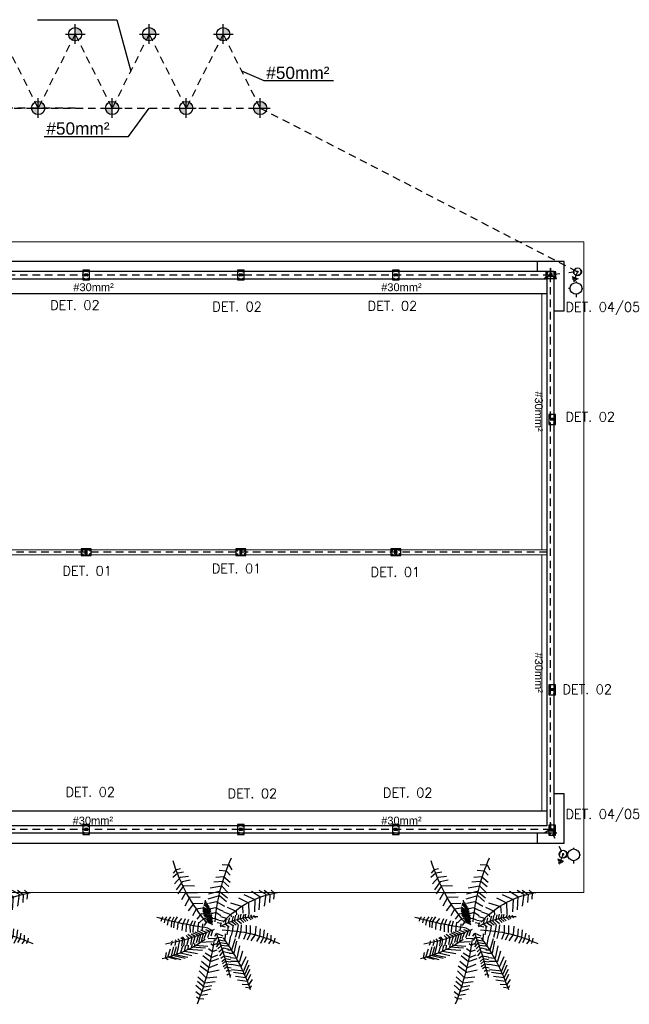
# Model space of a CAD drawing. Header units: metres. Extents: x 2092 to 2374, y -368 to -200.
# Tile 3 of 20: x 2115 to 2128, y -297 to -277. Entities that reach past the tile are written whole.
import ezdxf

# ---------------------------------------------------------------- set-up
doc = ezdxf.new("R2010")
doc.units = ezdxf.units.M
doc.header["$LTSCALE"] = 0.3
for name, pattern in [('1-PISO', [0.225, 0.125, -0.1]), ('DASHED', [19.05, 12.7, -6.35]), ('HIDDEN', [9.525, 6.35, -3.175]), ('TUBO_PARARAIO', [0.9, 0.3, -0.6])]:
    doc.linetypes.add(name, pattern=pattern)
doc.layers.get('0').update_dxf_attribs({"color": 251})
doc.layers.add('0.1', color=1, linetype='Continuous', lineweight=9)
for name, color, linetype in [('01', 8, 'Continuous'), ('ARQ-PIS', 1, 'Continuous'), ('ESQUADRIAS CORTE', 3, 'Continuous'), ('INCÊNDIO', 1, 'Continuous'), ('PROJEÇÃO', 6, 'HIDDEN'), ('SPDA cordoalha', 130, 'DASHED'), ('SPDA pontos', 10, 'Continuous'), ('SPDA Texto', 7, 'Continuous'), ('T1', 2, 'Continuous')]:
    doc.layers.add(name, color=color, linetype=linetype)
doc.styles.add('140CL', font='romans.shx', dxfattribs={"height": 21})
doc.styles.add('ARIAL', font='arial.ttf', dxfattribs={"height": 0.25})

# ---------------------------------------------------------------- blocks, each defined once
blk = doc.blocks.new('ty7t6')
at = {"color": 116}
for p, q in [((599554.4442, 8278661.3559), (599554.4816, 8278661.3608)), ((599554.4159, 8278661.245), (599554.4735, 8278661.2949)), ((599554.4162, 8278661.2974), (599554.4548, 8278661.3299)), ((599554.4198, 8278661.3428), (599554.4442, 8278661.3559)), ((599554.4548, 8278661.3299), (599554.513, 8278661.3201)), ((599554.4735, 8278661.2949), (599554.5425, 8278661.2765)), ((599554.43, 8278661.2094), (599554.4854, 8278661.2591)), ((599554.4322, 8278661.1748), (599554.4899, 8278661.2248)), ((599554.4854, 8278661.2591), (599554.5494, 8278661.2463)), ((599554.4899, 8278661.2248), (599554.5769, 8278661.2137)), ((599554.7658, 8278661.1986), (599554.8496, 8278661.2108)), ((599554.8038, 8278661.2352), (599554.8634, 8278661.239)), ((599554.8331, 8278661.26), (599554.8735, 8278661.268)), ((599554.8496, 8278661.2108), (599554.8774, 8278661.1513)), ((599554.8634, 8278661.239), (599554.8914, 8278661.1979)), ((599554.8735, 8278661.268), (599554.8836, 8278661.2482)), ((599554.4436, 8278661.124), (599554.5026, 8278661.1816)), ((599554.4514, 8278661.0826), (599554.5231, 8278661.1343)), ((599554.5026, 8278661.1816), (599554.5917, 8278661.1732)), ((599554.5231, 8278661.1343), (599554.6113, 8278661.1155)), ((599554.6698, 8278661.1267), (599554.6837, 8278661.1167)), ((599554.6759, 8278661.1565), (599554.6895, 8278661.1491)), ((599554.6837, 8278661.1167), (599554.7129, 8278661.1232)), ((599554.6895, 8278661.1491), (599554.7094, 8278661.1596)), ((599554.7143, 8278661.1128), (599554.8185, 8278661.1225)), ((599554.7315, 8278661.1348), (599554.8288, 8278661.1488)), ((599554.7486, 8278661.1673), (599554.8362, 8278661.1788)), ((599554.8185, 8278661.1225), (599554.855, 8278661.035)), ((599554.8288, 8278661.1488), (599554.8624, 8278661.0742)), ((599554.8362, 8278661.1788), (599554.873, 8278661.1085)), ((599554.1819, 8278661.0312), (599554.1591, 8278661.0181)), ((599554.251, 8278661.0292), (599554.1795, 8278661.0089)), ((599554.291, 8278661.0308), (599554.2085, 8278661.0072)), ((599554.4638, 8278661.0418), (599554.5282, 8278661.0951)), ((599554.4746, 8278660.9958), (599554.5372, 8278661.0439)), ((599554.5282, 8278661.0951), (599554.6007, 8278661.0672)), ((599554.5372, 8278661.0439), (599554.6092, 8278661.0209)), ((599554.6341, 8278661.0444), (599554.6648, 8278661.0207)), ((599554.6402, 8278661.0649), (599554.6658, 8278661.042)), ((599554.6449, 8278661.0866), (599554.6753, 8278661.0656)), ((599554.6563, 8278661.1052), (599554.6733, 8278661.0903)), ((599554.6648, 8278661.0207), (599554.7066, 8278661.0275)), ((599554.6658, 8278661.042), (599554.709, 8278661.0476)), ((599554.6733, 8278661.0903), (599554.711, 8278661.0992)), ((599554.6753, 8278661.0656), (599554.7125, 8278661.0691)), ((599554.7098, 8278661.0411), (599554.7838, 8278661.0415)), ((599554.714, 8278661.0667), (599554.7996, 8278661.0845)), ((599554.7838, 8278661.0415), (599554.8103, 8278660.9541)), ((599554.7996, 8278661.0845), (599554.8377, 8278661.0038)), ((599554.1591, 8278661.0181), (599554.1682, 8278660.969)), ((599554.1795, 8278661.0089), (599554.2009, 8278660.9385)), ((599554.2085, 8278661.0072), (599554.2302, 8278660.9212)), ((599554.3238, 8278661.0196), (599554.2307, 8278660.9973)), ((599554.2307, 8278660.9973), (599554.2525, 8278660.9178)), ((599554.3465, 8278661.0124), (599554.2524, 8278660.9919)), ((599554.2524, 8278660.9919), (599554.2711, 8278660.9156)), ((599554.3808, 8278660.9977), (599554.2858, 8278660.9761)), ((599554.2858, 8278660.9761), (599554.3046, 8278660.9126)), ((599554.43, 8278660.9812), (599554.3192, 8278660.9613)), ((599554.3192, 8278660.9613), (599554.331, 8278660.9106)), ((599554.4714, 8278660.9518), (599554.3494, 8278660.9432)), ((599554.4922, 8278660.9707), (599554.5513, 8278661.0084)), ((599554.5206, 8278660.9345), (599554.5552, 8278660.9615)), ((599554.5513, 8278661.0084), (599554.6013, 8278660.9899)), ((599554.5552, 8278660.9615), (599554.5951, 8278660.9467)), ((599554.6094, 8278660.9648), (599554.6478, 8278660.9303)), ((599554.6163, 8278660.9986), (599554.6451, 8278660.9602)), ((599554.625, 8278661.0181), (599554.6529, 8278660.9968)), ((599554.6451, 8278660.9602), (599554.6977, 8278660.971)), ((599554.6529, 8278660.9968), (599554.7056, 8278661.0063)), ((599554.6834, 8278660.9455), (599554.7183, 8278660.9474)), ((599554.6961, 8278660.9735), (599554.7386, 8278660.975)), ((599554.7036, 8278661.0126), (599554.7632, 8278661.0165)), ((599554.7183, 8278660.9474), (599554.7482, 8278660.8525)), ((599554.7386, 8278660.975), (599554.7592, 8278660.875)), ((599554.7632, 8278661.0165), (599554.7855, 8278660.914)), ((599554.2077, 8278660.9064), (599554.2199, 8278660.8796)), ((599554.2199, 8278660.8796), (599554.214, 8278660.8716)), ((599554.2403, 8278660.9107), (599554.2499, 8278660.8707)), ((599554.2499, 8278660.8707), (599554.242, 8278660.8642)), ((599554.2796, 8278660.87), (599554.2643, 8278660.8543)), ((599554.2695, 8278660.9145), (599554.2796, 8278660.87)), ((599554.2958, 8278660.9133), (599554.3044, 8278660.8604)), ((599554.3131, 8278660.9147), (599554.322, 8278660.86)), ((599554.3389, 8278660.9107), (599554.3556, 8278660.8497)), ((599554.3494, 8278660.9432), (599554.3533, 8278660.9071)), ((599554.3731, 8278660.9024), (599554.3843, 8278660.8434)), ((599554.4956, 8278660.933), (599554.3797, 8278660.9252)), ((599554.3797, 8278660.9252), (599554.3865, 8278660.8996)), ((599554.3922, 8278660.8967), (599554.41, 8278660.834)), ((599554.516, 8278660.9174), (599554.4054, 8278660.9094)), ((599554.4054, 8278660.9094), (599554.4075, 8278660.8932)), ((599554.4215, 8278660.8858), (599554.4371, 8278660.8265)), ((599554.4403, 8278660.8818), (599554.4577, 8278660.8164)), ((599554.4486, 8278660.8857), (599554.4475, 8278660.8801)), ((599554.5549, 8278660.8794), (599554.4486, 8278660.8857)), ((599554.4633, 8278660.873), (599554.479, 8278660.8127)), ((599554.5589, 8278660.9093), (599554.5416, 8278660.8951)), ((599554.5858, 8278660.8972), (599554.5589, 8278660.9093)), ((599554.5792, 8278660.8686), (599554.5956, 8278660.8392)), ((599554.5898, 8278660.9227), (599554.6209, 8278660.8859)), ((599554.5911, 8278660.9031), (599554.6078, 8278660.8618)), ((599554.6004, 8278660.9372), (599554.6332, 8278660.9073)), ((599554.6078, 8278660.8618), (599554.6567, 8278660.8709)), ((599554.6209, 8278660.8859), (599554.669, 8278660.8922)), ((599554.6332, 8278660.9073), (599554.6737, 8278660.9139)), ((599554.6478, 8278660.9303), (599554.6901, 8278660.9424)), ((599554.6606, 8278660.87), (599554.6644, 8278660.8126)), ((599554.6743, 8278660.91), (599554.6924, 8278660.915)), ((599554.6924, 8278660.915), (599554.7089, 8278660.8276)), ((599554.8488, 8278660.8617), (599554.8756, 8278660.8099)), ((599554.8803, 8278660.8698), (599554.916, 8278660.8178)), ((599554.927, 8278660.8772), (599554.9525, 8278660.8357)), ((599554.9629, 8278660.8911), (599554.9855, 8278660.8426)), ((599554.9938, 8278660.8846), (599555.0115, 8278660.8553)), ((599555.0288, 8278660.8957), (599555.05, 8278660.8682)), ((599555.05, 8278660.8682), (599555.0485, 8278660.8219)), ((599555.0666, 8278660.8941), (599555.0766, 8278660.8756)), ((599555.0766, 8278660.8756), (599555.0826, 8278660.8488)), ((599554.3044, 8278660.8604), (599554.2889, 8278660.8465)), ((599554.3012, 8278660.785), (599554.3062, 8278660.7334)), ((599554.322, 8278660.86), (599554.3024, 8278660.8364)), ((599554.3556, 8278660.8497), (599554.3327, 8278660.8248)), ((599554.334, 8278660.7947), (599554.336, 8278660.7392)), ((599554.3843, 8278660.8434), (599554.3483, 8278660.8186)), ((599554.369, 8278660.8002), (599554.3681, 8278660.747)), ((599554.41, 8278660.834), (599554.376, 8278660.8139)), ((599554.4371, 8278660.8265), (599554.3905, 8278660.803)), ((599554.3932, 8278660.7952), (599554.3961, 8278660.7534)), ((599554.4577, 8278660.8164), (599554.4095, 8278660.7973)), ((599554.4311, 8278660.7919), (599554.4339, 8278660.7574)), ((599554.479, 8278660.8127), (599554.4357, 8278660.7907)), ((599554.505, 8278660.8006), (599554.4572, 8278660.7797)), ((599554.4677, 8278660.7792), (599554.4739, 8278660.759)), ((599554.4844, 8278660.8519), (599554.505, 8278660.8006)), ((599554.4962, 8278660.7747), (599554.5334, 8278660.7906)), ((599554.5334, 8278660.7906), (599554.5133, 8278660.8447)), ((599554.5166, 8278660.7655), (599554.5544, 8278660.7832)), ((599554.5176, 8278660.8517), (599554.58, 8278660.8479)), ((599554.5544, 8278660.7832), (599554.5404, 8278660.8309)), ((599554.5742, 8278660.8325), (599554.5898, 8278660.8062)), ((599554.5898, 8278660.8062), (599554.6409, 8278660.8293)), ((599554.5956, 8278660.8392), (599554.6353, 8278660.843)), ((599554.6785, 8278660.8197), (599554.6861, 8278660.7706)), ((599554.7141, 8278660.8257), (599554.7262, 8278660.7811)), ((599554.7262, 8278660.7811), (599554.7297, 8278660.7447)), ((599554.7498, 8278660.8408), (599554.7643, 8278660.7874)), ((599554.7643, 8278660.7874), (599554.7741, 8278660.732)), ((599554.7772, 8278660.8523), (599554.796, 8278660.785)), ((599554.796, 8278660.785), (599554.7998, 8278660.7367)), ((599554.8179, 8278660.8577), (599554.84, 8278660.8039)), ((599554.84, 8278660.8039), (599554.841, 8278660.7382)), ((599554.8756, 8278660.8099), (599554.8755, 8278660.7427)), ((599554.916, 8278660.8178), (599554.9212, 8278660.7487)), ((599554.9525, 8278660.8357), (599554.9587, 8278660.7694)), ((599554.9855, 8278660.8426), (599554.9915, 8278660.7776)), ((599555.0115, 8278660.8553), (599555.0218, 8278660.8053)), ((599554.1242, 8278660.7042), (599554.1309, 8278660.6794)), ((599554.1519, 8278660.7197), (599554.1574, 8278660.6902)), ((599554.1774, 8278660.7377), (599554.1855, 8278660.6957)), ((599554.1855, 8278660.6957), (599554.2055, 8278660.6699)), ((599554.2107, 8278660.7567), (599554.2128, 8278660.7075)), ((599554.2128, 8278660.7075), (599554.2335, 8278660.669)), ((599554.2302, 8278660.761), (599554.2342, 8278660.7103)), ((599554.2342, 8278660.7103), (599554.2613, 8278660.6699)), ((599554.2616, 8278660.7743), (599554.2648, 8278660.7234)), ((599554.2648, 8278660.7234), (599554.2972, 8278660.6819)), ((599554.3062, 8278660.7334), (599554.3284, 8278660.6832)), ((599554.336, 8278660.7392), (599554.3548, 8278660.6885)), ((599554.3681, 8278660.747), (599554.3893, 8278660.6985)), ((599554.3961, 8278660.7534), (599554.4122, 8278660.7033)), ((599554.4339, 8278660.7574), (599554.4389, 8278660.7123)), ((599554.4849, 8278660.6805), (599554.4441, 8278660.72)), ((599554.4739, 8278660.759), (599554.4743, 8278660.7289)), ((599554.4867, 8278660.7405), (599554.5084, 8278660.7086)), ((599554.4883, 8278660.677), (599554.5404, 8278660.7073)), ((599554.5034, 8278660.6997), (599554.5417, 8278660.7176)), ((599554.5161, 8278660.7131), (599554.5463, 8278660.7272)), ((599554.5404, 8278660.7073), (599554.554, 8278660.6682)), ((599554.5417, 8278660.7176), (599554.554, 8278660.6805)), ((599554.5463, 8278660.7272), (599554.5575, 8278660.6983)), ((599554.6058, 8278660.6968), (599554.573, 8278660.6824)), ((599554.5935, 8278660.7178), (599554.6253, 8278660.7211)), ((599554.6084, 8278660.6969), (599554.6435, 8278660.7024)), ((599554.6253, 8278660.7211), (599554.6219, 8278660.7271)), ((599554.6653, 8278660.7556), (599554.6224, 8278660.7436)), ((599554.6224, 8278660.7436), (599554.6321, 8278660.7156)), ((599554.6435, 8278660.7024), (599554.6449, 8278660.7117)), ((599554.6625, 8278660.7289), (599554.6952, 8278660.7528)), ((599554.6639, 8278660.7268), (599554.6706, 8278660.6912)), ((599554.6861, 8278660.7706), (599554.6866, 8278660.7483)), ((599554.6883, 8278660.7154), (599554.7337, 8278660.7443)), ((599554.697, 8278660.6779), (599554.6883, 8278660.7154)), ((599554.7169, 8278660.709), (599554.7531, 8278660.7351)), ((599554.7299, 8278660.6626), (599554.7169, 8278660.709)), ((599554.738, 8278660.7029), (599554.7682, 8278660.7292)), ((599554.7493, 8278660.6557), (599554.738, 8278660.7029)), ((599554.7985, 8278660.7274), (599554.7679, 8278660.7023)), ((599554.7679, 8278660.7023), (599554.7771, 8278660.6508)), ((599554.8201, 8278660.7157), (599554.7888, 8278660.6866)), ((599554.8363, 8278660.7073), (599554.8095, 8278660.6814)), ((599554.8534, 8278660.7016), (599554.8289, 8278660.6773)), ((599554.1309, 8278660.6794), (599554.1411, 8278660.6679)), ((599554.1574, 8278660.6902), (599554.1707, 8278660.6691)), ((599554.3939, 8278660.5588), (599554.3505, 8278660.618)), ((599554.4188, 8278660.6045), (599554.3877, 8278660.6603)), ((599554.4587, 8278660.6446), (599554.4245, 8278660.6875)), ((599554.4797, 8278660.6474), (599554.4587, 8278660.6446)), ((599554.4742, 8278660.6085), (599554.5207, 8278660.6414)), ((599554.4744, 8278660.5989), (599554.5212, 8278660.6252)), ((599554.4747, 8278660.6214), (599554.5253, 8278660.6594)), ((599554.4768, 8278660.6373), (599554.5323, 8278660.6754)), ((599554.4809, 8278660.6553), (599554.5369, 8278660.6934)), ((599554.5207, 8278660.6414), (599554.5401, 8278660.5985)), ((599554.5212, 8278660.6252), (599554.5333, 8278660.5898)), ((599554.5253, 8278660.6594), (599554.5418, 8278660.6145)), ((599554.5323, 8278660.6754), (599554.5484, 8278660.6332)), ((599554.5369, 8278660.6934), (599554.5507, 8278660.6526)), ((599554.5818, 8278660.6314), (599554.5473, 8278660.6421)), ((599554.573, 8278660.6824), (599554.553, 8278660.6843)), ((599554.6468, 8278660.6248), (599554.5806, 8278660.5915)), ((599554.6256, 8278660.6596), (599554.5818, 8278660.6314)), ((599554.6212, 8278660.6652), (599554.6726, 8278660.6797)), ((599554.647, 8278660.6265), (599554.7098, 8278660.6487)), ((599554.6726, 8278660.6797), (599554.675, 8278660.6907)), ((599554.6796, 8278660.5859), (599554.7542, 8278660.6198)), ((599554.7098, 8278660.6487), (599554.713, 8278660.6693)), ((599554.7542, 8278660.6198), (599554.7568, 8278660.6532)), ((599554.7888, 8278660.6866), (599554.7967, 8278660.6455)), ((599554.8066, 8278660.5828), (599554.8112, 8278660.6383)), ((599554.8095, 8278660.6814), (599554.8203, 8278660.6472)), ((599554.8289, 8278660.6773), (599554.8368, 8278660.6454)), ((599554.8806, 8278660.6946), (599554.8548, 8278660.6715)), ((599554.8548, 8278660.6715), (599554.8643, 8278660.6464)), ((599554.8581, 8278660.5521), (599554.8606, 8278660.6422)), ((599554.8945, 8278660.6845), (599554.8784, 8278660.664)), ((599554.8784, 8278660.664), (599554.8863, 8278660.6506)), ((599554.9168, 8278660.677), (599554.9034, 8278660.6647)), ((599554.9034, 8278660.6647), (599554.9071, 8278660.6546)), ((599554.9119, 8278660.5217), (599554.9079, 8278660.626)), ((599554.3602, 8278660.507), (599554.3222, 8278660.5794)), ((599554.4725, 8278660.5566), (599554.3939, 8278660.5588)), ((599554.4721, 8278660.5965), (599554.4188, 8278660.6045)), ((599554.4748, 8278660.5833), (599554.513, 8278660.6101)), ((599554.4814, 8278660.5657), (599554.5144, 8278660.5913)), ((599554.4844, 8278660.5548), (599554.5098, 8278660.5694)), ((599554.4884, 8278660.5408), (599554.5057, 8278660.5515)), ((599554.5057, 8278660.5515), (599554.5082, 8278660.5451)), ((599554.5098, 8278660.5694), (599554.5154, 8278660.5544)), ((599554.513, 8278660.6101), (599554.5278, 8278660.5784)), ((599554.5144, 8278660.5913), (599554.5203, 8278660.5668)), ((599554.5893, 8278660.5411), (599554.5237, 8278660.5566)), ((599554.5806, 8278660.5915), (599554.5398, 8278660.6008)), ((599554.6589, 8278660.5804), (599554.5893, 8278660.5411)), ((599554.6146, 8278660.4879), (599554.6719, 8278660.5402)), ((599554.7064, 8278660.5497), (599554.8066, 8278660.5828)), ((599554.7735, 8278660.5087), (599554.8581, 8278660.5521)), ((599554.9532, 8278660.4972), (599554.9458, 8278660.6085)), ((599555.0031, 8278660.4788), (599554.99, 8278660.5793)), ((599555.0385, 8278660.4809), (599555.0346, 8278660.5477)), ((599554.3113, 8278660.4084), (599554.2646, 8278660.4746)), ((599554.3273, 8278660.4678), (599554.2929, 8278660.5244)), ((599554.4247, 8278660.4681), (599554.3273, 8278660.4678)), ((599554.4509, 8278660.5039), (599554.3602, 8278660.507)), ((599554.5181, 8278660.5177), (599554.6146, 8278660.4879)), ((599554.5211, 8278660.4757), (599554.6098, 8278660.4524)), ((599554.6098, 8278660.4524), (599554.6807, 8278660.509)), ((599554.6298, 8278660.4076), (599554.6906, 8278660.4704)), ((599554.82, 8278660.4798), (599554.9119, 8278660.5217)), ((599554.8829, 8278660.4531), (599554.9532, 8278660.4972)), ((599554.9459, 8278660.4439), (599555.0031, 8278660.4788)), ((599554.9886, 8278660.4444), (599555.0385, 8278660.4809)), ((599555.048, 8278660.4448), (599555.0738, 8278660.4656)), ((599555.0738, 8278660.4656), (599555.0691, 8278660.5198)), ((599554.2826, 8278660.3373), (599554.2352, 8278660.3909)), ((599554.2991, 8278660.3744), (599554.2501, 8278660.4403)), ((599554.3674, 8278660.3608), (599554.2991, 8278660.3744)), ((599554.4029, 8278660.41), (599554.3113, 8278660.4084)), ((599554.5349, 8278660.4251), (599554.6298, 8278660.4076)), ((599554.5653, 8278660.3742), (599554.642, 8278660.3693)), ((599554.642, 8278660.3693), (599554.6932, 8278660.4134)), ((599554.6474, 8278660.3276), (599554.7027, 8278660.3772)), ((599554.2637, 8278660.2999), (599554.2209, 8278660.3367)), ((599554.2512, 8278660.2684), (599554.223, 8278660.3021)), ((599554.3124, 8278660.2913), (599554.2637, 8278660.2999)), ((599554.3526, 8278660.329), (599554.2826, 8278660.3373)), ((599554.5824, 8278660.3341), (599554.6474, 8278660.3276)), ((599554.6115, 8278660.2755), (599554.6694, 8278660.2815)), ((599554.6694, 8278660.2815), (599554.7034, 8278660.3174)), ((599554.2509, 8278660.2708), (599554.2855, 8278660.2604)), ((599554.6365, 8278660.2289), (599554.6933, 8278660.2313)), ((599554.6933, 8278660.2313), (599554.7165, 8278660.2717))]:
    blk.add_line(p, q, dxfattribs=at)
at = {"color": 96}
for centre, radius, start, end in [((599552.1093, 8278660.5051), 2.4847, 8.17971, 21.25162), ((599553.3602, 8278661.7978), 1.5984, 323.4043, 341.17247), ((599551.5761, 8278661.9528), 3.2221, 339.13465, 346.09316), ((599553.893, 8278660.0066), 1.0434, 54.91439, 76.73616), ((599553.7813, 8278658.8969), 2.0374, 67.27884, 79.28907), ((599554.6024, 8278661.9944), 1.2155, 271.67042, 295.20766), ((599554.9203, 8278657.7707), 3.02, 97.68198, 106.02401), ((599555.6215, 8278659.7735), 1.4603, 139.50921, 163.12504), ((599555.6422, 8278660.3178), 1.1649, 158.78235, 169.61166), ((599556.2847, 8278660.8577), 1.7142, 184.95232, 203.63883), ((599554.9416, 8278661.2995), 0.6348, 239.7911, 269.64354), ((599555.2376, 8278661.2586), 0.8066, 222.61159, 261.59031)]:
    blk.add_arc(centre, radius, start, end, dxfattribs=at)
blk = doc.blocks.new('*U299', base_point=(-4289.011, 8441.736))
for p, q in [((-4289.029, 8441.76), (-4289.029, 8441.768)), ((-4289.029, 8441.754), (-4289.029, 8441.76)), ((-4289.029, 8441.704), (-4289.029, 8441.754)), ((-4289.027, 8441.704), (-4289.027, 8441.768)), ((-4289.021, 8441.704), (-4289.021, 8441.768)), ((-4289.021, 8441.768), (-4289.017, 8441.765)), ((-4289.017, 8441.708), (-4289.021, 8441.704)), ((-4289.017, 8441.765), (-4289.017, 8441.708)), ((-4289.004, 8441.765), (-4289.001, 8441.768)), ((-4289.004, 8441.708), (-4289.004, 8441.765)), ((-4289.004, 8441.708), (-4289.001, 8441.704)), ((-4289.001, 8441.704), (-4289.001, 8441.768)), ((-4288.994, 8441.704), (-4288.994, 8441.768)), ((-4288.992, 8441.704), (-4288.992, 8441.768))]:
    blk.add_line(p, q)
for points in [[(-4289.112, 8441.669), (-4288.909, 8441.669), (-4288.909, 8441.804), (-4289.112, 8441.804)], [(-4289.09, 8441.785), (-4289.094, 8441.777), (-4289.09, 8441.768), (-4289.08, 8441.768), (-4289.075, 8441.777), (-4289.08, 8441.785)], [(-4289.09, 8441.687), (-4289.094, 8441.696), (-4289.09, 8441.704), (-4289.08, 8441.704), (-4289.075, 8441.696), (-4289.08, 8441.687)], [(-4288.932, 8441.785), (-4288.927, 8441.777), (-4288.932, 8441.768), (-4288.941, 8441.768), (-4288.946, 8441.777), (-4288.941, 8441.785)], [(-4288.932, 8441.687), (-4288.927, 8441.696), (-4288.932, 8441.704), (-4288.941, 8441.704), (-4288.946, 8441.696), (-4288.941, 8441.687)]]:
    blk.add_lwpolyline(points, close=True)
for centre, radius, start, end in [((-4289.028, 8441.768), 0.00101, 326.3184, 213.6986), ((-4289.028, 8441.704), 0.000906, 157.7595, 22.2575), ((-4289.024, 8441.768), 0.00336, 175.2449, 4.7722), ((-4289.024, 8441.704), 0.00335, 0.0085, 180.0085), ((-4289.011, 8441.764), 0.00672, 3.8226, 176.1944), ((-4289.011, 8441.708), 0.00671, 180.0085, 0.0085), ((-4288.997, 8441.768), 0.00335, 180.0085, 0.0085), ((-4288.997, 8441.704), 0.00335, 0.0085, 180.0085), ((-4288.993, 8441.769), 0.00103, 324.2594, 215.7576), ((-4288.993, 8441.704), 0.000974, 149.4293, 30.5877)]:
    blk.add_arc(centre, radius, start, end)
blk = doc.blocks.new('*U531', base_point=(-4279.634, 8450.038))
at = {"linetype": 'Continuous'}
for p, q in [((-4279.616, 8449.891), (-4279.741, 8449.939)), ((-4279.641, 8449.873), (-4279.734, 8449.91)), ((-4279.678, 8449.915), (-4279.639, 8450.016)), ((-4279.665, 8449.856), (-4279.728, 8449.88)), ((-4279.69, 8449.839), (-4279.721, 8449.851))]:
    blk.add_line(p, q, dxfattribs=at)
at = {"linetype": 'Continuous', "const_width": 0.0246}
blk.add_lwpolyline([(-4279.623, 8450.044, 1), (-4279.644, 8450.032, 1)], format="xyb", close=True, dxfattribs=at)
blk.add_circle((-4279.634, 8450.038), 0.08)
at = {"linetype": '1-PISO', "ltscale": 0.5}
blk.add_circle((-4279.634, 8450.038), 0.07, dxfattribs=at)
blk = doc.blocks.new('*U555', base_point=(-4270.176, 8473.136))
blk.add_hatch(color=256).paths.add_polyline_path([(-4270.163, 8473.114, 1), (-4270.188, 8473.157, 1)])
at = {"linetype": 'Continuous'}
for p, q in [((-4270.175, 8473.276), (-4270.178, 8473.269)), ((-4270.178, 8473.161), (-4270.178, 8473.269)), ((-4270.171, 8473.16), (-4270.171, 8473.27)), ((-4270.298, 8473.067), (-4270.29, 8473.067)), ((-4270.199, 8473.127), (-4270.294, 8473.073)), ((-4270.196, 8473.121), (-4270.29, 8473.067)), ((-4270.157, 8473.119), (-4270.062, 8473.065)), ((-4270.153, 8473.126), (-4270.059, 8473.071)), ((-4270.055, 8473.065), (-4270.059, 8473.071))]:
    blk.add_line(p, q, dxfattribs=at)
for p, q in [((-4270.175, 8473.276), (-4270.171, 8473.27)), ((-4270.175, 8473.16), (-4270.175, 8473.276)), ((-4270.175, 8473.16), (-4270.175, 8473.276)), ((-4270.198, 8473.124), (-4270.298, 8473.067)), ((-4270.198, 8473.124), (-4270.298, 8473.067)), ((-4270.298, 8473.067), (-4270.294, 8473.073)), ((-4270.155, 8473.123), (-4270.055, 8473.065)), ((-4270.155, 8473.123), (-4270.055, 8473.065)), ((-4270.055, 8473.065), (-4270.062, 8473.065))]:
    blk.add_line(p, q)
for start, end in [(119.4874, 299.4874), (299.4874, 119.4874)]:
    blk.add_arc((-4270.176, 8473.136), 0.025, start, end, dxfattribs=at)
blk = doc.blocks.new('*U634', base_point=(-4267.864, 8466.747))
at = {"linetype": 'ByBlock'}
blk.add_lwpolyline([(-4267.864, 8466.747), (-4268.306, 8466.694)], dxfattribs=at)
blk = doc.blocks.new('*U272', base_point=(-4326.845, 8432.823))
for p, q in [((-4326.863, 8432.846), (-4326.863, 8432.855)), ((-4326.863, 8432.841), (-4326.863, 8432.846)), ((-4326.863, 8432.791), (-4326.863, 8432.841)), ((-4326.862, 8432.791), (-4326.862, 8432.855)), ((-4326.855, 8432.791), (-4326.855, 8432.855)), ((-4326.855, 8432.855), (-4326.852, 8432.851)), ((-4326.852, 8432.794), (-4326.855, 8432.791)), ((-4326.852, 8432.851), (-4326.852, 8432.794)), ((-4326.838, 8432.851), (-4326.835, 8432.855)), ((-4326.838, 8432.794), (-4326.838, 8432.851)), ((-4326.838, 8432.794), (-4326.835, 8432.791)), ((-4326.835, 8432.791), (-4326.835, 8432.855)), ((-4326.828, 8432.791), (-4326.828, 8432.855)), ((-4326.826, 8432.791), (-4326.826, 8432.855))]:
    blk.add_line(p, q)
for points in [[(-4326.946, 8432.755), (-4326.744, 8432.755), (-4326.744, 8432.89), (-4326.946, 8432.89)], [(-4326.924, 8432.872), (-4326.929, 8432.863), (-4326.924, 8432.855), (-4326.914, 8432.855), (-4326.91, 8432.863), (-4326.914, 8432.872)], [(-4326.924, 8432.774), (-4326.929, 8432.782), (-4326.924, 8432.791), (-4326.914, 8432.791), (-4326.91, 8432.782), (-4326.914, 8432.774)], [(-4326.766, 8432.872), (-4326.761, 8432.863), (-4326.766, 8432.855), (-4326.775, 8432.855), (-4326.78, 8432.863), (-4326.775, 8432.872)], [(-4326.766, 8432.774), (-4326.761, 8432.782), (-4326.766, 8432.791), (-4326.775, 8432.791), (-4326.78, 8432.782), (-4326.775, 8432.774)]]:
    blk.add_lwpolyline(points, close=True)
for centre, radius, start, end in [((-4326.862, 8432.855), 0.00101, 326.3184, 213.6986), ((-4326.862, 8432.791), 0.000906, 157.7595, 22.2575), ((-4326.858, 8432.854), 0.00336, 175.2449, 4.7722), ((-4326.858, 8432.791), 0.00335, 0.0085, 180.0085), ((-4326.845, 8432.851), 0.00672, 3.8226, 176.1944), ((-4326.845, 8432.794), 0.00671, 180.0085, 0.0085), ((-4326.831, 8432.855), 0.00335, 180.0085, 0.0085), ((-4326.831, 8432.791), 0.00335, 0.0085, 180.0085), ((-4326.827, 8432.855), 0.00103, 324.2594, 215.7576), ((-4326.827, 8432.791), 0.000974, 149.4293, 30.5877)]:
    blk.add_arc(centre, radius, start, end)
blk = doc.blocks.new('*U527', base_point=(-4288.273, 8439.958))
at = {"linetype": 'Continuous'}
for p, q in [((-4288.318, 8439.835), (-4288.278, 8439.937)), ((-4288.256, 8439.811), (-4288.38, 8439.86)), ((-4288.28, 8439.794), (-4288.374, 8439.83)), ((-4288.305, 8439.777), (-4288.367, 8439.801)), ((-4288.33, 8439.759), (-4288.361, 8439.772))]:
    blk.add_line(p, q, dxfattribs=at)
at = {"linetype": 'Continuous', "const_width": 0.0246}
blk.add_lwpolyline([(-4288.263, 8439.965, 1), (-4288.284, 8439.952, 1)], format="xyb", close=True, dxfattribs=at)
blk.add_circle((-4288.273, 8439.958), 0.08)
at = {"linetype": '1-PISO', "ltscale": 0.5}
blk.add_circle((-4288.273, 8439.958), 0.07, dxfattribs=at)
blk = doc.blocks.new('*U559', base_point=(-4271.76, 8446.909))
blk.add_hatch(color=256).paths.add_polyline_path([(-4271.747, 8446.887, 1), (-4271.772, 8446.93, 1)])
for p, q in [((-4271.781, 8446.897), (-4271.881, 8446.84)), ((-4271.781, 8446.897), (-4271.881, 8446.84)), ((-4271.759, 8446.933), (-4271.758, 8447.048)), ((-4271.759, 8446.933), (-4271.758, 8447.048)), ((-4271.758, 8447.048), (-4271.755, 8447.043)), ((-4271.739, 8446.895), (-4271.639, 8446.838)), ((-4271.739, 8446.895), (-4271.639, 8446.838)), ((-4271.881, 8446.84), (-4271.877, 8446.846)), ((-4271.639, 8446.838), (-4271.646, 8446.838))]:
    blk.add_line(p, q)
at = {"linetype": 'Continuous'}
for p, q in [((-4271.783, 8446.9), (-4271.877, 8446.846)), ((-4271.78, 8446.894), (-4271.874, 8446.84)), ((-4271.758, 8447.048), (-4271.762, 8447.042)), ((-4271.762, 8446.933), (-4271.762, 8447.042)), ((-4271.755, 8446.933), (-4271.755, 8447.043)), ((-4271.741, 8446.892), (-4271.646, 8446.838)), ((-4271.737, 8446.898), (-4271.643, 8446.844)), ((-4271.881, 8446.84), (-4271.874, 8446.84)), ((-4271.639, 8446.838), (-4271.643, 8446.844))]:
    blk.add_line(p, q, dxfattribs=at)
for start, end in [(119.4874, 299.4874), (299.4874, 119.4874)]:
    blk.add_arc((-4271.76, 8446.909), 0.025, start, end, dxfattribs=at)
blk = doc.blocks.new('*U630', base_point=(-4268.444, 8447.088))
at = {"linetype": 'ByBlock'}
blk.add_lwpolyline([(-4268.444, 8447.088), (-4268.65, 8447.497)], dxfattribs=at)
blk = doc.blocks.new('*U260', base_point=(-4326.845, 8432.823))
for p, q in [((-4326.863, 8432.846), (-4326.863, 8432.855)), ((-4326.863, 8432.841), (-4326.863, 8432.846)), ((-4326.863, 8432.791), (-4326.863, 8432.841)), ((-4326.862, 8432.791), (-4326.862, 8432.855)), ((-4326.855, 8432.791), (-4326.855, 8432.855)), ((-4326.855, 8432.855), (-4326.852, 8432.851)), ((-4326.852, 8432.794), (-4326.855, 8432.791)), ((-4326.852, 8432.851), (-4326.852, 8432.794)), ((-4326.838, 8432.851), (-4326.835, 8432.855)), ((-4326.838, 8432.794), (-4326.838, 8432.851)), ((-4326.838, 8432.794), (-4326.835, 8432.791)), ((-4326.835, 8432.791), (-4326.835, 8432.855)), ((-4326.828, 8432.791), (-4326.828, 8432.855)), ((-4326.826, 8432.791), (-4326.826, 8432.855))]:
    blk.add_line(p, q)
for points in [[(-4326.946, 8432.755), (-4326.744, 8432.755), (-4326.744, 8432.89), (-4326.946, 8432.89)], [(-4326.924, 8432.872), (-4326.929, 8432.863), (-4326.924, 8432.855), (-4326.914, 8432.855), (-4326.91, 8432.863), (-4326.914, 8432.872)], [(-4326.924, 8432.774), (-4326.929, 8432.782), (-4326.924, 8432.791), (-4326.914, 8432.791), (-4326.91, 8432.782), (-4326.914, 8432.774)], [(-4326.766, 8432.872), (-4326.761, 8432.863), (-4326.766, 8432.855), (-4326.775, 8432.855), (-4326.78, 8432.863), (-4326.775, 8432.872)], [(-4326.766, 8432.774), (-4326.761, 8432.782), (-4326.766, 8432.791), (-4326.775, 8432.791), (-4326.78, 8432.782), (-4326.775, 8432.774)]]:
    blk.add_lwpolyline(points, close=True)
for centre, radius, start, end in [((-4326.862, 8432.855), 0.00101, 326.3184, 213.6986), ((-4326.862, 8432.791), 0.000906, 157.7595, 22.2575), ((-4326.858, 8432.854), 0.00336, 175.2449, 4.7722), ((-4326.858, 8432.791), 0.00335, 0.0085, 180.0085), ((-4326.845, 8432.851), 0.00672, 3.8226, 176.1944), ((-4326.845, 8432.794), 0.00671, 180.0085, 0.0085), ((-4326.831, 8432.855), 0.00335, 180.0085, 0.0085), ((-4326.831, 8432.791), 0.00335, 0.0085, 180.0085), ((-4326.827, 8432.855), 0.00103, 324.2594, 215.7576), ((-4326.827, 8432.791), 0.000974, 149.4293, 30.5877)]:
    blk.add_arc(centre, radius, start, end)

msp = doc.modelspace()

# ---------------------------------------------------------------- hatches: boundary and pattern name
at = {"layer": 'SPDA pontos', "lineweight": -2, "ltscale": 0.04}
h = msp.add_hatch(color=256, dxfattribs=at)
h.paths.add_polyline_path([(2116.552, -276.957), (2116.686, -276.957, 0.414214), (2116.552, -276.823)])
h.paths.add_polyline_path([(2116.418, -276.957, 0.414214), (2116.552, -277.091), (2116.552, -276.957)])
h = msp.add_hatch(color=256, dxfattribs=at)
h.paths.add_polyline_path([(2118.052, -276.957), (2118.186, -276.957, 0.414214), (2118.052, -276.823)])
h.paths.add_polyline_path([(2117.918, -276.957, 0.414214), (2118.052, -277.091), (2118.052, -276.957)])
h = msp.add_hatch(color=256, dxfattribs=at)
h.paths.add_polyline_path([(2119.552, -276.957), (2119.686, -276.957, 0.414214), (2119.552, -276.823)])
h.paths.add_polyline_path([(2119.418, -276.957, 0.414214), (2119.552, -277.091), (2119.552, -276.957)])
h = msp.add_hatch(color=256, dxfattribs=at)
h.paths.add_polyline_path([(2115.802, -278.457), (2115.936, -278.457, 0.414214), (2115.802, -278.323)])
h.paths.add_polyline_path([(2115.668, -278.457, 0.414214), (2115.802, -278.591), (2115.802, -278.457)])
h = msp.add_hatch(color=256, dxfattribs=at)
h.paths.add_polyline_path([(2117.302, -278.457), (2117.436, -278.457, 0.414214), (2117.302, -278.323)])
h.paths.add_polyline_path([(2117.168, -278.457, 0.414214), (2117.302, -278.591), (2117.302, -278.457)])
h = msp.add_hatch(color=256, dxfattribs=at)
h.paths.add_polyline_path([(2118.802, -278.457), (2118.936, -278.457, 0.414214), (2118.802, -278.323)])
h.paths.add_polyline_path([(2118.668, -278.457, 0.414214), (2118.802, -278.591), (2118.802, -278.457)])
h = msp.add_hatch(color=256, dxfattribs=at)
h.paths.add_polyline_path([(2120.302, -278.457), (2120.436, -278.457, 0.414214), (2120.302, -278.323)])
h.paths.add_polyline_path([(2120.168, -278.457, 0.414214), (2120.302, -278.591), (2120.302, -278.457)])

# ---------------------------------------------------------------- linework, layer by layer
at = {"layer": '0.1', "color": 8}
for p, q in [((2102.932, -281.171, 0), (2126.862, -281.171, 0)), ((2126.862, -281.171, 0), (2126.861, -294.371, 0)), ((2126.012, -282.221, 0), (2126.012, -287.421, 0)), ((2126.112, -287.421, 0), (2094.882, -287.421, 0)), ((2126.112, -287.521, 0), (2094.882, -287.521, 0)), ((2126.861, -294.371, 0), (2107.682, -294.371, 0))]:
    msp.add_line(p, q, dxfattribs=at)
at = {"layer": '0.1', "color": 8, "elevation": 0}
msp.add_lwpolyline([(2126.012, -287.521), (2126.012, -292.721)], dxfattribs=at)
at = {"layer": 'ARQ-PIS', "color": 7}
for p, q in [((2126.703, -281.978, 0), (2126.703, -281.999, 0)), ((2126.584, -282.118, 0), (2126.553, -282.118, 0)), ((2126.703, -282.237, 0), (2126.703, -282.294, 0)), ((2126.821, -282.118, 0), (2126.841, -282.118, 0)), ((2126.654, -293.469, 0), (2126.654, -293.49, 0)), ((2126.536, -293.609, 0), (2126.505, -293.609, 0)), ((2126.773, -293.609, 0), (2126.793, -293.609, 0)), ((2126.654, -293.727, 0), (2126.654, -293.785, 0))]:
    msp.add_line(p, q, dxfattribs=at)
for centre in [(2126.703, -282.118, 0), (2126.654, -293.609, 0)]:
    msp.add_circle(centre, 0.119, dxfattribs=at)
at = {"layer": 'ESQUADRIAS CORTE'}
for p, q in [((2126.262, -281.771, 0), (2102.332, -281.771, 0)), ((2126.262, -293.171, 0), (2126.262, -281.771, 0)), ((2094.882, -281.921, 0), (2126.112, -281.921, 0)), ((2126.112, -281.921, 0), (2126.112, -293.021, 0)), ((2126.112, -293.021, 0), (2094.882, -293.021, 0)), ((2126.262, -293.171, 0), (2094.732, -293.171, 0))]:
    msp.add_line(p, q, dxfattribs=at)
at = {"layer": 'PROJEÇÃO', "color": 8, "ltscale": 0.7}
for p, q in [((2125.912, -281.57, 0), (2125.912, -281.771, 0)), ((2125.912, -293.171, 0), (2125.912, -293.371, 0))]:
    msp.add_line(p, q, dxfattribs=at)
at = {"layer": 'SPDA cordoalha', "color": 2, "lineweight": -2, "ltscale": 0.04}
for p, q in [((2115.802, -278.457), (2115.052, -276.957)), ((2116.552, -276.957), (2115.802, -278.457)), ((2117.302, -278.457), (2116.552, -276.957)), ((2118.052, -276.957), (2117.302, -278.457)), ((2118.802, -278.457), (2118.052, -276.957)), ((2119.552, -276.957), (2118.802, -278.457)), ((2120.302, -278.457), (2119.552, -276.957)), ((2116.552, -278.457), (2113.729, -278.457)), ((2114.302, -278.457), (2115.802, -278.457)), ((2115.802, -278.457), (2117.302, -278.457)), ((2117.302, -278.457), (2118.802, -278.457)), ((2118.802, -278.457), (2120.302, -278.457)), ((2120.302, -278.457), (2126.795, -281.812, 0)), ((2126.187, -281.846, 0), (2102.332, -281.846, 0)), ((2126.187, -293.096, 0), (2126.187, -281.846, 0)), ((2126.112, -287.471, 0), (2094.882, -287.471, 0)), ((2126.187, -293.096, 0), (2094.807, -293.096, 0))]:
    msp.add_line(p, q, dxfattribs=at)
at = {"layer": 'SPDA pontos', "lineweight": -2, "ltscale": 0.04}
for p, q in [((2116.552, -276.957), (2116.552, -276.757)), ((2118.052, -276.957), (2118.052, -276.757)), ((2119.552, -276.957), (2119.552, -276.757)), ((2116.352, -276.957), (2116.552, -276.957)), ((2116.552, -276.957), (2116.752, -276.957)), ((2116.552, -277.157), (2116.552, -276.957)), ((2117.852, -276.957), (2118.052, -276.957)), ((2118.052, -276.957), (2118.252, -276.957)), ((2118.052, -277.157), (2118.052, -276.957)), ((2119.352, -276.957), (2119.552, -276.957)), ((2119.552, -276.957), (2119.752, -276.957)), ((2119.552, -277.157), (2119.552, -276.957)), ((2115.802, -278.457), (2115.802, -278.257)), ((2117.302, -278.457), (2117.302, -278.257)), ((2118.802, -278.457), (2118.802, -278.257)), ((2120.302, -278.457), (2120.302, -278.257)), ((2115.602, -278.457), (2115.802, -278.457)), ((2115.802, -278.457), (2116.002, -278.457)), ((2115.802, -278.657), (2115.802, -278.457)), ((2117.102, -278.457), (2117.302, -278.457)), ((2117.302, -278.457), (2117.502, -278.457)), ((2117.302, -278.657), (2117.302, -278.457)), ((2118.602, -278.457), (2118.802, -278.457)), ((2118.802, -278.457), (2119.002, -278.457)), ((2118.802, -278.657), (2118.802, -278.457)), ((2120.102, -278.457), (2120.302, -278.457)), ((2120.302, -278.457), (2120.502, -278.457)), ((2120.302, -278.657), (2120.302, -278.457))]:
    msp.add_line(p, q, dxfattribs=at)
for centre in [(2116.552, -276.957), (2118.052, -276.957), (2119.552, -276.957), (2115.802, -278.457), (2117.302, -278.457), (2118.802, -278.457), (2120.302, -278.457)]:
    msp.add_circle(centre, 0.134, dxfattribs=at)
at = {"layer": 'SPDA Texto', "lineweight": -2, "ltscale": 0.04}
for p, q in [((2115.789, -276.665), (2117.396, -276.665)), ((2117.396, -276.665), (2117.677, -277.707)), ((2120.381, -277.907), (2119.927, -277.707)), ((2121.79, -277.907), (2120.381, -277.907)), ((2117.633, -279.037), (2118.052, -278.457)), ((2115.925, -279.037), (2117.633, -279.037))]:
    msp.add_line(p, q, dxfattribs=at)
at = {"layer": 'T1', "linetype": 'Continuous', "ltscale": 0.2}
for p, q in [((2126.462, -281.57, 0), (2102.732, -281.57, 0)), ((2126.462, -282.571, 0), (2126.462, -281.57, 0)), ((2094.882, -282.221, 0), (2126.112, -282.221, 0)), ((2126.262, -282.571, 0), (2126.462, -282.571, 0)), ((2126.112, -292.721, 0), (2094.882, -292.721, 0))]:
    msp.add_line(p, q, dxfattribs=at)
at = {"layer": 'T1', "linetype": 'Continuous', "ltscale": 0.2, "elevation": 0}
msp.add_lwpolyline([(2107.682, -293.371), (2126.462, -293.371), (2126.462, -292.371), (2126.262, -292.371)], dxfattribs=at)

# ---------------------------------------------------------------- block references
at = {"layer": '01', "xscale": -2.408769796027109, "yscale": 2.408769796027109, "zscale": 2.408769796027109, "rotation": 180}
for p in [(-1442074.569, 19941092.903, 0), (-1442069.569, 19941092.903, 0), (-1442064.337, 19941092.903, 0)]:
    msp.add_blockref('ty7t6', p, dxfattribs=at)
at = {"layer": 'INCÊNDIO'}
for name, p, rotation in [('*U260', (2116.773, -281.845, 0), 90.00000000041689), ('*U260', (2119.911, -281.845, 0), 90.00000000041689), ('*U260', (2123.049, -281.845, 0), 90.00000000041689), ('*U299', (2126.193, -281.846, 0), 180.0000000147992), ('*U260', (2126.219, -284.775, 0), 90.00000000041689), ('*U260', (2126.219, -290.26, 0), 90.00000000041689), ('*U260', (2116.773, -293.095, 0), 90.00000000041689), ('*U260', (2119.911, -293.095, 0), 90.00000000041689), ('*U260', (2123.049, -293.095, 0), 90.00000000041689), ('*U272', (2126.218, -293.109, 0), 90.00000000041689)]:
    msp.add_blockref(name, p, dxfattribs=dict(at, rotation=rotation))
for name, p in [('*U555', (2126.187, -281.846, 0)), ('*U531', (2126.732, -281.78, 0)), ('*U260', (2116.773, -287.47, 0)), ('*U260', (2119.911, -287.47, 0)), ('*U260', (2123.049, -287.47, 0)), ('*U559', (2126.187, -293.096, 0)), ('*U527', (2126.441, -293.598, 0))]:
    msp.add_blockref(name, p, dxfattribs=at)
at = {"layer": 'INCÊNDIO', "linetype": 'TUBO_PARARAIO'}
for name, p in [('*U634', (2126.653, -281.79, 0)), ('*U630', (2126.405, -293.527, 0))]:
    msp.add_blockref(name, p, dxfattribs=at)

# ---------------------------------------------------------------- texts
at = {"color": 0, "linetype": 'ByBlock', "style": '140CL'}
for s, p in [('DET. 02', (2116.043, -282.551)), ('DET. 02', (2119.331, -282.582)), ('DET. 02', (2122.479, -282.567)), ('DET. 04/05', (2126.489, -282.589)), ('DET. 02', (2126.489, -284.817)), ('DET. 01', (2116.292, -287.942)), ('DET. 01', (2119.32, -287.894)), ('DET. 01', (2122.539, -287.966)), ('DET. 02', (2126.428, -290.348)), ('DET. 02', (2116.354, -292.43)), ('DET. 02', (2119.641, -292.46)), ('DET. 02', (2122.789, -292.445)), ('DET. 04/05', (2126.489, -292.878))]:
    msp.add_text(s, height=0.192, dxfattribs=at).set_placement(p)
at = {"layer": 'SPDA Texto', "lineweight": -2, "ltscale": 0.04, "style": 'ARIAL'}
for s, height, p in [('#50mm²', 0.25, (2120.424, -277.868)), ('#50mm²', 0.25, (2115.967, -278.997)), ('#30mm²', 0.16, (2116.514, -282.173)), ('#30mm²', 0.16, (2122.754, -282.173)), ('#30mm²', 0.16, (2116.5, -292.995)), ('#30mm²', 0.16, (2122.754, -292.995))]:
    msp.add_text(s, height=height, dxfattribs=at).set_placement(p)
for p in [(2125.869, -284.205, 0), (2125.869, -289.505, 0)]:
    msp.add_text('#30mm²', height=0.16, rotation=270, dxfattribs=at).set_placement(p)

doc.saveas('drawing.dxf')
